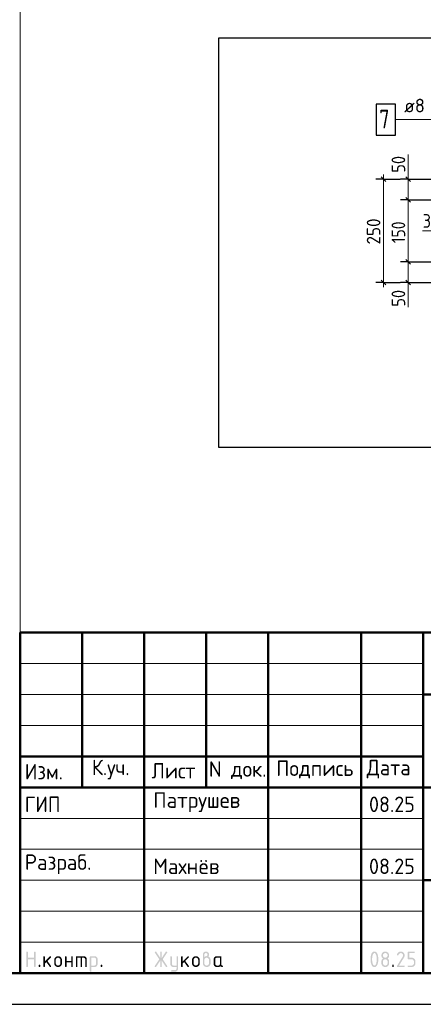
# Model space of a CAD drawing. Header units: millimetres. Extents: x 0 to 42000, y 0 to 29700.
# Tile 14 of 17: x 22992 to 29501, y 0 to 15883. Entities that reach past the tile are written whole.
import ezdxf

# ---------------------------------------------------------------- set-up
doc = ezdxf.new("R2010")
doc.units = ezdxf.units.MM
for name, color, linetype, lineweight in [('Standard', 7, 'Continuous', 25), ('Затяжка', 52, 'Continuous', 25), ('Позиционная метка линия выноска', 7, 'Continuous', 13), ('Размерная выноска', 7, 'Continuous', 13)]:
    doc.layers.add(name, color=color, linetype=linetype, lineweight=lineweight)
doc.styles.add('ISOCPEUR', font='txt')

msp = doc.modelspace()

# ---------------------------------------------------------------- hatches: boundary and pattern name
at = {"layer": 'Standard', "linetype": 'Continuous', "lineweight": 25, "transparency": 33554687}
for points in [[(23099, 614), (23099, 839), (23099, 840), (23099, 842), (23099, 843), (23100, 844), (23100, 845), (23101, 846), (23101, 847), (23102, 848), (23103, 849), (23104, 850), (23105, 850), (23106, 851), (23107, 851), (23109, 851), (23110, 851), (23112, 851), (23113, 851), (23115, 851), (23116, 851), (23117, 851), (23118, 850), (23119, 850), (23120, 849), (23121, 848), (23122, 847), (23122, 846), (23123, 845), (23123, 844), (23124, 843), (23124, 842), (23124, 840), (23124, 839), (23124, 751), (23224, 751), (23224, 839), (23224, 840), (23224, 842), (23224, 843), (23225, 844), (23225, 845), (23226, 846), (23226, 847), (23227, 848), (23228, 849), (23229, 850), (23230, 850), (23231, 851), (23232, 851), (23233, 851), (23235, 851), (23236, 851), (23238, 851), (23239, 851), (23241, 851), (23242, 851), (23243, 850), (23244, 850), (23245, 849), (23246, 848), (23247, 847), (23247, 846), (23248, 845), (23248, 844), (23249, 843), (23249, 842), (23249, 840), (23249, 839), (23249, 614), (23249, 612), (23249, 611), (23249, 609), (23248, 608), (23248, 607), (23247, 606), (23247, 605), (23246, 604), (23245, 604), (23244, 603), (23243, 602), (23242, 602), (23241, 602), (23239, 601), (23238, 601), (23236, 601), (23235, 601), (23233, 601), (23232, 602), (23231, 602), (23230, 602), (23229, 603), (23228, 604), (23227, 604), (23226, 605), (23226, 606), (23225, 607), (23225, 608), (23224, 609), (23224, 611), (23224, 612), (23224, 614), (23224, 726), (23124, 726), (23124, 614), (23124, 612), (23124, 611), (23124, 609), (23123, 608), (23123, 607), (23122, 606), (23122, 605), (23121, 604), (23120, 604), (23119, 603), (23118, 602), (23117, 602), (23116, 602), (23115, 601), (23113, 601), (23112, 601), (23110, 601), (23109, 601), (23107, 602), (23106, 602), (23105, 602), (23104, 603), (23103, 604), (23102, 604), (23101, 605), (23101, 606), (23100, 607), (23100, 608), (23099, 609), (23099, 611), (23099, 612)], [(25259, 704), (25194, 607), (25193, 605), (25192, 604), (25191, 603), (25190, 603), (25188, 602), (25187, 602), (25185, 601), (25183, 601), (25182, 601), (25180, 601), (25179, 602), (25178, 602), (25177, 603), (25176, 603), (25175, 604), (25174, 605), (25173, 605), (25173, 606), (25172, 607), (25172, 609), (25171, 610), (25171, 611), (25171, 613), (25171, 614), (25171, 616), (25172, 618), (25172, 619), (25173, 621), (25243, 726), (25173, 832), (25172, 833), (25172, 835), (25171, 837), (25171, 838), (25171, 840), (25171, 841), (25171, 843), (25172, 844), (25172, 845), (25173, 846), (25173, 847), (25174, 848), (25175, 849), (25176, 849), (25177, 850), (25178, 850), (25179, 851), (25181, 851), (25182, 851), (25184, 851), (25185, 851), (25187, 851), (25188, 851), (25189, 850), (25191, 849), (25192, 848), (25193, 847), (25194, 846), (25259, 749), (25259, 839), (25259, 840), (25259, 842), (25259, 843), (25259, 844), (25260, 845), (25260, 846), (25261, 847), (25262, 848), (25262, 849), (25263, 850), (25264, 850), (25266, 851), (25267, 851), (25268, 851), (25269, 851), (25271, 851), (25273, 851), (25274, 851), (25275, 851), (25277, 851), (25278, 850), (25279, 850), (25280, 849), (25280, 848), (25281, 847), (25282, 846), (25282, 845), (25283, 844), (25283, 843), (25283, 842), (25284, 840), (25284, 839), (25284, 749), (25348, 846), (25349, 847), (25350, 848), (25351, 849), (25353, 850), (25354, 851), (25356, 851), (25357, 851), (25359, 851), (25360, 851), (25361, 851), (25362, 851), (25363, 850), (25365, 850), (25366, 849), (25367, 848), (25367, 847), (25368, 847), (25369, 846), (25370, 845), (25370, 843), (25371, 842), (25371, 841), (25371, 840), (25371, 839), (25371, 837), (25371, 835), (25370, 833), (25369, 832), (25299, 726), (25369, 621), (25370, 619), (25371, 617), (25371, 616), (25371, 614), (25371, 613), (25371, 611), (25371, 610), (25370, 609), (25370, 608), (25369, 607), (25368, 606), (25368, 605), (25367, 604), (25366, 603), (25365, 603), (25364, 602), (25363, 602), (25361, 602), (25360, 601), (25359, 601), (25357, 601), (25356, 602), (25354, 602), (25353, 603), (25351, 603), (25350, 604), (25349, 605), (25348, 607), (25284, 704), (25284, 614), (25284, 612), (25283, 611), (25283, 609), (25283, 608), (25282, 607), (25282, 606), (25281, 605), (25280, 604), (25280, 604), (25279, 603), (25278, 602), (25277, 602), (25275, 602), (25274, 601), (25273, 601), (25271, 601), (25269, 601), (25268, 601), (25267, 602), (25266, 602), (25264, 602), (25263, 603), (25262, 604), (25262, 604), (25261, 605), (25260, 606), (25260, 607), (25259, 608), (25259, 609), (25259, 611), (25259, 612), (25259, 614)], [(29137, 851), (29140, 851), (29144, 851), (29147, 851), (29150, 850), (29153, 850), (29156, 849), (29158, 848), (29161, 847), (29164, 846), (29167, 844), (29169, 843), (29172, 841), (29174, 839), (29177, 837), (29179, 835), (29181, 833), (29184, 831), (29186, 828), (29188, 826), (29189, 823), (29191, 821), (29193, 818), (29194, 816), (29195, 813), (29196, 810), (29197, 807), (29198, 804), (29198, 801), (29199, 798), (29199, 795), (29200, 792), (29200, 789), (29200, 784), (29199, 780), (29198, 775), (29197, 771), (29195, 766), (29193, 762), (29191, 757), (29188, 753), (29110, 626), (29187, 626), (29189, 626), (29190, 626), (29191, 626), (29193, 626), (29194, 625), (29195, 625), (29196, 624), (29197, 623), (29197, 622), (29198, 621), (29198, 620), (29199, 619), (29199, 618), (29199, 617), (29200, 615), (29200, 614), (29200, 612), (29199, 611), (29199, 610), (29199, 608), (29198, 607), (29198, 606), (29197, 605), (29197, 604), (29196, 604), (29195, 603), (29194, 602), (29193, 602), (29191, 602), (29190, 601), (29189, 601), (29187, 601), (29087, 601), (29086, 601), (29084, 601), (29083, 602), (29082, 602), (29081, 602), (29080, 603), (29079, 604), (29078, 604), (29077, 605), (29076, 606), (29076, 607), (29075, 608), (29075, 609), (29075, 611), (29075, 612), (29075, 614), (29075, 616), (29075, 617), (29076, 619), (29077, 621), (29168, 768), (29170, 771), (29171, 773), (29172, 776), (29173, 778), (29174, 781), (29174, 783), (29175, 786), (29175, 789), (29175, 793), (29174, 796), (29173, 800), (29172, 803), (29171, 806), (29168, 809), (29166, 813), (29164, 815), (29161, 818), (29158, 820), (29155, 822), (29152, 823), (29148, 825), (29145, 826), (29141, 826), (29137, 826), (29135, 826), (29132, 826), (29129, 825), (29127, 824), (29124, 823), (29122, 822), (29119, 820), (29117, 818), (29114, 816), (29112, 814), (29110, 812), (29107, 809), (29105, 806), (29103, 802), (29100, 799), (29098, 795), (29097, 793), (29096, 792), (29095, 791), (29094, 790), (29092, 790), (29091, 789), (29089, 789), (29087, 789), (29086, 789), (29084, 789), (29083, 789), (29082, 790), (29081, 790), (29080, 791), (29079, 791), (29078, 792), (29077, 793), (29076, 794), (29076, 795), (29075, 796), (29075, 797), (29075, 798), (29075, 800), (29075, 801), (29075, 803), (29075, 804), (29075, 805), (29076, 806), (29079, 812), (29082, 817), (29085, 822), (29088, 826), (29092, 830), (29095, 834), (29099, 837), (29103, 840), (29107, 843), (29111, 845), (29115, 847), (29119, 848), (29123, 850), (29128, 851), (29132, 851)], [(29250, 739), (29250, 839), (29250, 840), (29250, 842), (29250, 843), (29250, 844), (29251, 845), (29251, 846), (29252, 847), (29253, 848), (29253, 849), (29254, 850), (29255, 850), (29257, 851), (29258, 851), (29259, 851), (29261, 851), (29262, 851), (29349, 851), (29351, 851), (29352, 851), (29354, 851), (29355, 851), (29356, 850), (29357, 850), (29358, 849), (29359, 848), (29359, 847), (29360, 846), (29361, 845), (29361, 844), (29361, 843), (29362, 842), (29362, 840), (29362, 839), (29362, 837), (29362, 836), (29361, 834), (29361, 833), (29361, 832), (29360, 831), (29359, 830), (29359, 829), (29358, 829), (29357, 828), (29356, 827), (29355, 827), (29354, 827), (29352, 826), (29351, 826), (29349, 826), (29275, 826), (29275, 751), (29312, 751), (29315, 751), (29318, 751), (29322, 751), (29324, 750), (29327, 750), (29330, 749), (29333, 748), (29336, 747), (29339, 746), (29341, 744), (29344, 743), (29347, 741), (29349, 739), (29351, 737), (29354, 735), (29356, 733), (29358, 731), (29360, 728), (29362, 726), (29364, 723), (29366, 721), (29367, 718), (29369, 715), (29370, 713), (29371, 710), (29372, 707), (29373, 704), (29373, 701), (29374, 698), (29374, 695), (29374, 692), (29374, 689), (29374, 664), (29374, 661), (29374, 657), (29374, 654), (29373, 651), (29373, 648), (29372, 645), (29371, 643), (29370, 640), (29369, 637), (29367, 634), (29366, 632), (29364, 629), (29362, 627), (29360, 624), (29358, 622), (29356, 620), (29354, 617), (29351, 615), (29349, 613), (29346, 612), (29344, 610), (29341, 608), (29339, 607), (29336, 606), (29333, 605), (29330, 604), (29327, 603), (29324, 602), (29321, 602), (29318, 602), (29315, 601), (29312, 601), (29262, 601), (29261, 601), (29259, 601), (29258, 602), (29257, 602), (29255, 602), (29254, 603), (29253, 604), (29253, 604), (29252, 605), (29251, 606), (29251, 607), (29250, 608), (29250, 610), (29250, 611), (29250, 612), (29250, 614), (29250, 615), (29250, 617), (29250, 618), (29250, 619), (29251, 620), (29251, 621), (29252, 622), (29253, 623), (29253, 624), (29254, 625), (29255, 625), (29257, 626), (29258, 626), (29259, 626), (29261, 626), (29262, 626), (29312, 626), (29316, 626), (29319, 627), (29323, 628), (29326, 629), (29330, 630), (29333, 632), (29336, 634), (29338, 637), (29341, 640), (29343, 643), (29345, 646), (29347, 649), (29348, 653), (29349, 656), (29349, 660), (29349, 664), (29349, 689), (29349, 693), (29349, 696), (29348, 700), (29347, 703), (29345, 707), (29343, 710), (29341, 713), (29338, 715), (29336, 718), (29333, 720), (29330, 722), (29326, 724), (29323, 725), (29319, 726), (29316, 726), (29312, 726), (29262, 726), (29261, 726), (29259, 726), (29258, 727), (29257, 727), (29255, 727), (29254, 728), (29253, 729), (29253, 729), (29252, 730), (29251, 731), (29251, 732), (29250, 733), (29250, 734), (29250, 736), (29250, 737)], [(23299, 626), (23299, 628), (23299, 629), (23299, 631), (23300, 632), (23300, 633), (23301, 634), (23301, 635), (23302, 636), (23303, 637), (23304, 637), (23305, 638), (23306, 638), (23307, 638), (23309, 639), (23310, 639), (23312, 639), (23313, 639), (23314, 639), (23316, 638), (23317, 638), (23318, 638), (23319, 637), (23320, 637), (23321, 636), (23322, 635), (23322, 634), (23323, 633), (23323, 632), (23324, 631), (23324, 629), (23324, 628), (23324, 626), (23324, 614), (23324, 612), (23324, 611), (23324, 610), (23323, 608), (23323, 607), (23322, 606), (23322, 605), (23321, 604), (23320, 604), (23319, 603), (23318, 602), (23317, 602), (23316, 602), (23314, 601), (23313, 601), (23312, 601), (23310, 601), (23309, 601), (23307, 602), (23306, 602), (23305, 602), (23304, 603), (23303, 604), (23302, 604), (23301, 605), (23301, 606), (23300, 607), (23300, 608), (23299, 610), (23299, 611), (23299, 612), (23299, 614)], [(23399, 694), (23478, 773), (23478, 773), (23479, 774), (23480, 775), (23482, 775), (23483, 776), (23484, 776), (23485, 776), (23486, 776), (23488, 776), (23489, 776), (23491, 776), (23492, 775), (23493, 775), (23494, 774), (23495, 774), (23496, 773), (23497, 772), (23497, 771), (23498, 770), (23498, 769), (23499, 768), (23499, 767), (23499, 765), (23499, 764), (23499, 762), (23499, 761), (23498, 760), (23498, 759), (23497, 758), (23497, 757), (23496, 756), (23495, 755), (23440, 700), (23496, 621), (23498, 619), (23498, 617), (23499, 616), (23499, 614), (23499, 612), (23499, 611), (23499, 609), (23498, 608), (23498, 607), (23497, 606), (23497, 605), (23496, 604), (23495, 604), (23494, 603), (23493, 602), (23492, 602), (23491, 602), (23489, 601), (23488, 601), (23486, 601), (23485, 601), (23483, 602), (23482, 602), (23480, 603), (23479, 603), (23478, 604), (23477, 605), (23476, 607), (23422, 682), (23399, 659), (23399, 614), (23399, 612), (23399, 611), (23399, 609), (23398, 608), (23398, 607), (23397, 606), (23397, 605), (23396, 604), (23395, 604), (23394, 603), (23393, 602), (23392, 602), (23391, 602), (23389, 601), (23388, 601), (23386, 601), (23385, 601), (23383, 601), (23382, 602), (23381, 602), (23380, 602), (23379, 603), (23378, 604), (23377, 604), (23376, 605), (23376, 606), (23375, 607), (23375, 608), (23374, 609), (23374, 611), (23374, 612), (23374, 614), (23374, 764), (23374, 765), (23374, 767), (23374, 768), (23375, 769), (23375, 770), (23376, 771), (23376, 772), (23377, 773), (23378, 774), (23379, 774), (23380, 775), (23381, 775), (23382, 776), (23383, 776), (23385, 776), (23386, 776), (23388, 776), (23389, 776), (23391, 776), (23392, 775), (23393, 775), (23394, 774), (23395, 774), (23396, 773), (23397, 772), (23397, 771), (23398, 770), (23398, 769), (23399, 768), (23399, 767), (23399, 765), (23399, 764)], [(23749, 676), (23749, 614), (23749, 612), (23748, 611), (23748, 609), (23748, 608), (23747, 607), (23747, 606), (23746, 605), (23746, 604), (23745, 604), (23744, 603), (23743, 602), (23742, 602), (23740, 602), (23739, 601), (23738, 601), (23736, 601), (23735, 601), (23733, 601), (23732, 602), (23731, 602), (23729, 602), (23729, 603), (23728, 604), (23727, 604), (23726, 605), (23725, 606), (23725, 607), (23724, 608), (23724, 609), (23724, 611), (23724, 612), (23724, 614), (23724, 764), (23724, 765), (23724, 767), (23724, 768), (23724, 769), (23725, 770), (23725, 771), (23726, 772), (23727, 773), (23728, 774), (23729, 774), (23729, 775), (23731, 775), (23732, 776), (23733, 776), (23735, 776), (23736, 776), (23738, 776), (23739, 776), (23740, 776), (23742, 775), (23743, 775), (23744, 774), (23745, 774), (23746, 773), (23746, 772), (23747, 771), (23747, 770), (23748, 769), (23748, 768), (23748, 767), (23749, 765), (23749, 764), (23749, 701), (23823, 701), (23823, 764), (23823, 765), (23824, 767), (23824, 768), (23824, 769), (23825, 770), (23825, 771), (23826, 772), (23826, 773), (23827, 774), (23828, 774), (23829, 775), (23830, 775), (23832, 776), (23833, 776), (23834, 776), (23836, 776), (23837, 776), (23839, 776), (23840, 776), (23841, 775), (23843, 775), (23843, 774), (23844, 774), (23845, 773), (23846, 772), (23847, 771), (23847, 770), (23848, 769), (23848, 768), (23848, 767), (23848, 765), (23848, 764), (23848, 614), (23848, 612), (23848, 611), (23848, 609), (23848, 608), (23847, 607), (23847, 606), (23846, 605), (23845, 604), (23844, 604), (23843, 603), (23843, 602), (23841, 602), (23840, 602), (23839, 601), (23837, 601), (23836, 601), (23834, 601), (23833, 601), (23832, 602), (23830, 602), (23829, 602), (23828, 603), (23827, 604), (23826, 604), (23826, 605), (23825, 606), (23825, 607), (23824, 608), (23824, 609), (23824, 611), (23823, 612), (23823, 614), (23823, 676)], [(23911, 776), (24023, 776), (24026, 776), (24028, 776), (24031, 776), (24033, 775), (24036, 775), (24038, 774), (24040, 773), (24043, 773), (24045, 772), (24047, 770), (24049, 769), (24051, 768), (24053, 767), (24055, 765), (24057, 763), (24059, 762), (24061, 760), (24062, 758), (24064, 756), (24065, 754), (24067, 752), (24068, 750), (24069, 748), (24070, 745), (24071, 743), (24071, 741), (24072, 739), (24072, 736), (24073, 734), (24073, 731), (24073, 729), (24073, 726), (24073, 614), (24073, 612), (24073, 611), (24073, 609), (24073, 608), (24072, 607), (24072, 606), (24071, 605), (24070, 604), (24069, 604), (24068, 603), (24067, 602), (24066, 602), (24065, 602), (24064, 601), (24062, 601), (24061, 601), (24059, 601), (24058, 601), (24057, 602), (24055, 602), (24054, 602), (24053, 603), (24052, 604), (24051, 604), (24051, 605), (24050, 606), (24049, 607), (24049, 608), (24049, 609), (24048, 611), (24048, 612), (24048, 614), (24048, 726), (24048, 729), (24048, 731), (24047, 734), (24046, 736), (24046, 738), (24044, 740), (24043, 742), (24041, 744), (24039, 746), (24037, 747), (24035, 748), (24033, 749), (24031, 750), (24028, 751), (24026, 751), (24023, 751), (23998, 751), (23998, 614), (23998, 612), (23998, 611), (23998, 609), (23998, 608), (23997, 607), (23997, 606), (23996, 605), (23995, 604), (23995, 604), (23994, 603), (23993, 602), (23991, 602), (23990, 602), (23989, 601), (23987, 601), (23986, 601), (23984, 601), (23983, 601), (23982, 602), (23980, 602), (23979, 602), (23978, 603), (23977, 604), (23977, 604), (23976, 605), (23975, 606), (23975, 607), (23974, 608), (23974, 609), (23974, 611), (23973, 612), (23973, 614), (23973, 751), (23924, 751), (23924, 614), (23924, 612), (23923, 611), (23923, 609), (23923, 608), (23922, 607), (23922, 606), (23921, 605), (23920, 604), (23920, 604), (23919, 603), (23918, 602), (23916, 602), (23915, 602), (23914, 601), (23913, 601), (23911, 601), (23909, 601), (23908, 601), (23907, 602), (23906, 602), (23904, 602), (23903, 603), (23902, 604), (23902, 604), (23901, 605), (23900, 606), (23900, 607), (23899, 608), (23899, 609), (23899, 611), (23898, 612), (23898, 614), (23898, 764), (23898, 765), (23899, 767), (23899, 768), (23899, 769), (23900, 770), (23900, 771), (23901, 772), (23902, 773), (23902, 774), (23903, 774), (23904, 775), (23906, 775), (23907, 776), (23908, 776), (23909, 776)], [(24298, 626), (24298, 628), (24298, 629), (24299, 631), (24299, 632), (24299, 633), (24300, 634), (24301, 635), (24301, 636), (24302, 637), (24303, 637), (24304, 638), (24305, 638), (24307, 638), (24308, 639), (24309, 639), (24311, 639), (24312, 639), (24314, 639), (24315, 638), (24316, 638), (24317, 638), (24318, 637), (24319, 637), (24320, 636), (24321, 635), (24322, 634), (24322, 633), (24323, 632), (24323, 631), (24323, 629), (24323, 628), (24323, 626), (24323, 614), (24323, 612), (24323, 611), (24323, 610), (24323, 608), (24322, 607), (24322, 606), (24321, 605), (24320, 604), (24319, 604), (24318, 603), (24317, 602), (24316, 602), (24315, 602), (24314, 601), (24312, 601), (24311, 601), (24309, 601), (24308, 601), (24307, 602), (24305, 602), (24304, 602), (24303, 603), (24302, 604), (24301, 604), (24301, 605), (24300, 606), (24299, 607), (24299, 608), (24299, 610), (24298, 611), (24298, 612), (24298, 614)], [(25521, 576), (25521, 601), (25471, 601), (25468, 601), (25466, 602), (25463, 602), (25461, 602), (25458, 603), (25456, 603), (25454, 604), (25452, 605), (25449, 606), (25447, 607), (25445, 608), (25443, 609), (25441, 611), (25439, 612), (25437, 614), (25436, 616), (25434, 618), (25432, 620), (25431, 622), (25429, 624), (25428, 626), (25427, 628), (25426, 630), (25425, 632), (25424, 634), (25423, 637), (25422, 639), (25422, 641), (25422, 644), (25421, 646), (25421, 649), (25421, 651), (25421, 764), (25421, 765), (25421, 767), (25421, 768), (25422, 769), (25422, 770), (25423, 771), (25423, 772), (25424, 773), (25425, 774), (25426, 774), (25427, 775), (25428, 775), (25429, 776), (25431, 776), (25432, 776), (25434, 776), (25435, 776), (25437, 776), (25438, 776), (25439, 775), (25440, 775), (25441, 774), (25442, 774), (25443, 773), (25444, 772), (25444, 771), (25445, 770), (25445, 769), (25446, 768), (25446, 767), (25446, 765), (25446, 764), (25446, 651), (25446, 649), (25447, 646), (25447, 644), (25448, 642), (25449, 640), (25450, 638), (25452, 636), (25454, 634), (25455, 632), (25457, 630), (25459, 629), (25462, 628), (25464, 627), (25466, 627), (25468, 626), (25471, 626), (25521, 626), (25521, 764), (25521, 765), (25521, 767), (25521, 768), (25522, 769), (25522, 770), (25523, 771), (25523, 772), (25524, 773), (25525, 774), (25526, 774), (25527, 775), (25528, 775), (25529, 776), (25530, 776), (25532, 776), (25533, 776), (25535, 776), (25536, 776), (25538, 776), (25539, 775), (25540, 775), (25541, 774), (25542, 774), (25543, 773), (25544, 772), (25544, 771), (25545, 770), (25545, 769), (25545, 768), (25546, 767), (25546, 765), (25546, 764), (25546, 576), (25546, 574), (25546, 571), (25545, 569), (25545, 566), (25545, 564), (25544, 562), (25543, 559), (25542, 557), (25541, 555), (25540, 553), (25539, 551), (25538, 549), (25537, 547), (25535, 545), (25533, 543), (25532, 541), (25530, 539), (25528, 538), (25526, 536), (25524, 535), (25522, 533), (25520, 532), (25518, 531), (25516, 530), (25514, 529), (25511, 528), (25509, 528), (25507, 527), (25504, 527), (25502, 527), (25499, 526), (25497, 526), (25446, 526), (25445, 526), (25443, 527), (25442, 527), (25441, 527), (25440, 528), (25439, 528), (25438, 529), (25437, 529), (25436, 530), (25435, 531), (25435, 532), (25434, 533), (25434, 535), (25434, 536), (25434, 537), (25434, 539), (25434, 540), (25434, 541), (25434, 542), (25435, 544), (25435, 545), (25436, 546), (25436, 547), (25437, 548), (25438, 549), (25439, 549), (25440, 550), (25442, 550), (25443, 551), (25444, 551), (25445, 551), (25446, 551), (25496, 551), (25499, 551), (25501, 552), (25503, 552), (25506, 553), (25508, 554), (25510, 555), (25512, 557), (25514, 558), (25515, 560), (25517, 562), (25518, 564), (25519, 566), (25520, 568), (25520, 571), (25521, 573)], [(25621, 694), (25700, 773), (25700, 773), (25701, 774), (25702, 775), (25704, 775), (25705, 776), (25706, 776), (25707, 776), (25708, 776), (25710, 776), (25711, 776), (25713, 776), (25714, 775), (25715, 775), (25716, 774), (25717, 774), (25718, 773), (25719, 772), (25719, 771), (25720, 770), (25720, 769), (25721, 768), (25721, 767), (25721, 765), (25721, 764), (25721, 762), (25721, 761), (25721, 760), (25720, 759), (25720, 758), (25719, 757), (25718, 756), (25717, 755), (25662, 700), (25719, 621), (25720, 619), (25720, 617), (25721, 616), (25721, 614), (25721, 612), (25721, 611), (25721, 609), (25720, 608), (25720, 607), (25719, 606), (25719, 605), (25718, 604), (25717, 604), (25716, 603), (25715, 602), (25714, 602), (25713, 602), (25711, 601), (25710, 601), (25708, 601), (25707, 601), (25705, 602), (25704, 602), (25703, 603), (25701, 603), (25700, 604), (25699, 605), (25698, 607), (25644, 682), (25621, 659), (25621, 614), (25621, 612), (25621, 611), (25621, 609), (25620, 608), (25620, 607), (25619, 606), (25619, 605), (25618, 604), (25617, 604), (25616, 603), (25615, 602), (25614, 602), (25613, 602), (25611, 601), (25610, 601), (25608, 601), (25607, 601), (25606, 601), (25604, 602), (25603, 602), (25602, 602), (25601, 603), (25600, 604), (25599, 604), (25598, 605), (25598, 606), (25597, 607), (25597, 608), (25596, 609), (25596, 611), (25596, 612), (25596, 614), (25596, 764), (25596, 765), (25596, 767), (25596, 768), (25597, 769), (25597, 770), (25598, 771), (25598, 772), (25599, 773), (25600, 774), (25601, 774), (25602, 775), (25603, 775), (25604, 776), (25606, 776), (25607, 776), (25608, 776), (25610, 776), (25611, 776), (25613, 776), (25614, 775), (25615, 775), (25616, 774), (25617, 774), (25618, 773), (25619, 772), (25619, 771), (25620, 770), (25620, 769), (25621, 768), (25621, 767), (25621, 765), (25621, 764)], [(29000, 626), (29000, 628), (29000, 629), (29000, 631), (29001, 632), (29001, 633), (29002, 634), (29002, 635), (29003, 636), (29004, 637), (29005, 637), (29006, 638), (29007, 638), (29008, 638), (29009, 639), (29011, 639), (29012, 639), (29014, 639), (29015, 639), (29017, 638), (29018, 638), (29019, 638), (29020, 637), (29021, 637), (29022, 636), (29023, 635), (29023, 634), (29024, 633), (29024, 632), (29024, 631), (29025, 629), (29025, 628), (29025, 626), (29025, 614), (29025, 612), (29025, 611), (29024, 610), (29024, 608), (29024, 607), (29023, 606), (29023, 605), (29022, 604), (29021, 604), (29020, 603), (29019, 602), (29018, 602), (29017, 602), (29015, 601), (29014, 601), (29012, 601), (29011, 601), (29009, 601), (29008, 602), (29007, 602), (29006, 602), (29005, 603), (29004, 604), (29003, 604), (29002, 605), (29002, 606), (29001, 607), (29001, 608), (29000, 610), (29000, 611), (29000, 612), (29000, 614)]]:
    msp.add_hatch(color=7, dxfattribs=at).paths.add_polyline_path(points, flags=16)
h = msp.add_hatch(color=7, dxfattribs=at)
h.paths.add_polyline_path([(25971, 764), (25975, 767), (25979, 769), (25982, 772), (25986, 773), (25990, 775), (25993, 775), (25997, 776), (26000, 776), (26002, 776), (26004, 777), (26006, 777), (26007, 778), (26009, 779), (26011, 781), (26013, 783), (26014, 785), (26016, 787), (26017, 789), (26018, 791), (26019, 793), (26020, 795), (26020, 797), (26021, 799), (26021, 801), (26021, 804), (26020, 806), (26020, 809), (26019, 811), (26018, 813), (26017, 815), (26015, 817), (26014, 819), (26012, 821), (26010, 822), (26008, 824), (26005, 824), (26003, 825), (26001, 826), (25998, 826), (25996, 826), (25993, 826), (25991, 826), (25988, 825), (25986, 824), (25984, 823), (25982, 822), (25980, 821), (25978, 819), (25976, 817), (25975, 815), (25973, 813), (25973, 811), (25972, 809), (25971, 806), (25971, 804), (25971, 801)])
h.paths.add_polyline_path([(26033, 771), (26037, 769), (26041, 767), (26045, 765), (26048, 762), (26052, 759), (26055, 756), (26058, 752), (26060, 748), (26063, 744), (26065, 740), (26067, 736), (26068, 732), (26069, 727), (26070, 723), (26070, 718), (26070, 714), (26070, 664), (26070, 661), (26070, 657), (26070, 654), (26069, 651), (26069, 648), (26068, 645), (26067, 642), (26066, 640), (26065, 637), (26063, 634), (26062, 632), (26060, 629), (26058, 627), (26056, 624), (26054, 622), (26052, 619), (26050, 617), (26048, 615), (26045, 613), (26043, 612), (26040, 610), (26037, 608), (26035, 607), (26032, 606), (26029, 605), (26026, 604), (26024, 603), (26021, 602), (26018, 602), (26014, 602), (26011, 601), (26008, 601), (26005, 601), (26002, 602), (25999, 602), (25996, 602), (25993, 603), (25990, 604), (25987, 605), (25984, 606), (25981, 607), (25979, 608), (25976, 610), (25973, 612), (25971, 613), (25968, 615), (25966, 617), (25964, 620), (25962, 622), (25960, 624), (25958, 627), (25956, 629), (25954, 632), (25953, 634), (25951, 637), (25950, 640), (25949, 643), (25948, 645), (25947, 648), (25947, 651), (25946, 654), (25946, 657), (25946, 661), (25946, 664), (25946, 801), (25946, 804), (25946, 806), (25946, 809), (25947, 811), (25947, 814), (25948, 816), (25948, 818), (25949, 821), (25950, 823), (25951, 825), (25953, 827), (25954, 829), (25955, 831), (25957, 833), (25958, 835), (25960, 837), (25962, 839), (25964, 840), (25966, 842), (25968, 843), (25970, 845), (25972, 846), (25974, 847), (25976, 848), (25979, 849), (25981, 849), (25983, 850), (25986, 850), (25988, 851), (25990, 851), (25993, 851), (25996, 851), (25998, 851), (26001, 851), (26003, 851), (26006, 850), (26008, 850), (26010, 849), (26013, 849), (26015, 848), (26017, 847), (26019, 846), (26021, 844), (26023, 843), (26025, 842), (26027, 840), (26029, 839), (26031, 837), (26033, 835), (26034, 833), (26036, 831), (26037, 829), (26039, 827), (26040, 825), (26041, 823), (26042, 821), (26043, 818), (26043, 816), (26044, 814), (26045, 811), (26045, 809), (26045, 806), (26045, 804), (26045, 801), (26045, 797), (26045, 792), (26044, 788), (26042, 784), (26041, 781), (26038, 777), (26036, 774)], flags=16)
h.paths.add_polyline_path([(26045, 664), (26045, 714), (26045, 718), (26045, 721), (26044, 725), (26043, 728), (26041, 732), (26039, 735), (26037, 738), (26035, 740), (26032, 743), (26029, 745), (26026, 747), (26023, 749), (26019, 750), (26016, 751), (26012, 751), (26008, 751), (26004, 751), (26001, 751), (25997, 750), (25994, 749), (25990, 747), (25987, 745), (25984, 743), (25982, 740), (25979, 738), (25977, 735), (25975, 732), (25973, 728), (25972, 725), (25971, 721), (25971, 718), (25971, 714), (25971, 664), (25971, 660), (25971, 656), (25972, 653), (25973, 649), (25975, 646), (25977, 643), (25979, 640), (25982, 637), (25984, 634), (25987, 632), (25990, 630), (25994, 629), (25997, 628), (26001, 627), (26004, 626), (26008, 626), (26012, 626), (26016, 627), (26019, 628), (26023, 629), (26026, 630), (26029, 633), (26032, 635), (26035, 637), (26037, 640), (26039, 643), (26041, 646), (26043, 649), (26044, 653), (26045, 656), (26045, 660)])
h = msp.add_hatch(color=7, dxfattribs=at)
h.paths.add_polyline_path([(28750, 726), (28750, 734), (28749, 742), (28749, 749), (28748, 756), (28747, 764), (28746, 771), (28745, 778), (28743, 785), (28742, 790), (28741, 795), (28739, 799), (28738, 803), (28736, 807), (28734, 810), (28732, 813), (28731, 816), (28729, 818), (28727, 820), (28724, 822), (28722, 824), (28720, 825), (28718, 826), (28715, 826), (28712, 826), (28710, 826), (28708, 826), (28705, 825), (28703, 824), (28701, 822), (28699, 820), (28696, 818), (28695, 816), (28693, 813), (28691, 810), (28689, 807), (28688, 803), (28686, 799), (28685, 794), (28683, 790), (28682, 785), (28680, 778), (28679, 770), (28678, 763), (28677, 756), (28676, 749), (28676, 741), (28675, 734), (28675, 726), (28675, 719), (28676, 711), (28676, 704), (28677, 696), (28678, 689), (28679, 682), (28680, 675), (28682, 668), (28683, 663), (28684, 658), (28686, 654), (28687, 650), (28689, 646), (28691, 643), (28693, 639), (28694, 637), (28696, 634), (28698, 632), (28701, 630), (28703, 629), (28705, 628), (28707, 627), (28710, 626), (28712, 626), (28715, 626), (28718, 627), (28720, 628), (28722, 629), (28724, 630), (28727, 632), (28729, 634), (28731, 637), (28732, 639), (28734, 643), (28736, 646), (28738, 650), (28739, 654), (28741, 658), (28742, 663), (28743, 668), (28745, 675), (28746, 682), (28747, 689), (28748, 696), (28749, 704), (28749, 711), (28750, 719)])
h.paths.add_polyline_path([(28775, 726), (28775, 721), (28775, 715), (28775, 710), (28774, 705), (28774, 699), (28773, 694), (28773, 689), (28772, 685), (28771, 680), (28771, 675), (28770, 671), (28769, 666), (28768, 662), (28766, 657), (28765, 653), (28764, 649), (28762, 643), (28760, 638), (28757, 633), (28755, 628), (28752, 624), (28749, 620), (28746, 616), (28743, 613), (28740, 610), (28736, 608), (28733, 606), (28729, 604), (28725, 603), (28721, 602), (28717, 601), (28712, 601), (28708, 601), (28704, 602), (28700, 603), (28696, 604), (28692, 606), (28689, 608), (28685, 610), (28682, 613), (28679, 616), (28676, 620), (28673, 624), (28670, 628), (28668, 632), (28665, 638), (28663, 643), (28661, 649), (28660, 653), (28658, 657), (28657, 661), (28656, 666), (28655, 670), (28654, 675), (28654, 680), (28653, 684), (28652, 689), (28652, 694), (28651, 699), (28651, 705), (28650, 710), (28650, 715), (28650, 721), (28650, 726), (28650, 732), (28650, 737), (28650, 743), (28651, 748), (28651, 753), (28652, 758), (28652, 763), (28653, 768), (28654, 773), (28654, 778), (28655, 782), (28656, 787), (28657, 791), (28658, 795), (28660, 800), (28661, 804), (28663, 810), (28665, 815), (28668, 820), (28670, 825), (28673, 829), (28676, 833), (28679, 836), (28682, 839), (28685, 842), (28689, 845), (28692, 847), (28696, 848), (28700, 850), (28704, 851), (28708, 851), (28712, 851), (28717, 851), (28721, 851), (28725, 850), (28729, 848), (28733, 847), (28736, 845), (28740, 842), (28743, 839), (28746, 836), (28749, 833), (28752, 829), (28755, 824), (28757, 820), (28760, 815), (28762, 810), (28764, 804), (28765, 799), (28766, 795), (28768, 791), (28769, 787), (28770, 782), (28771, 777), (28771, 773), (28772, 768), (28773, 763), (28773, 758), (28774, 753), (28774, 748), (28775, 743), (28775, 737), (28775, 732)], flags=16)
h = msp.add_hatch(color=7, dxfattribs=at)
h.paths.add_polyline_path([(28887, 626), (28891, 626), (28895, 627), (28898, 628), (28902, 629), (28905, 630), (28908, 632), (28911, 634), (28914, 637), (28917, 640), (28919, 643), (28921, 646), (28922, 649), (28923, 653), (28924, 656), (28925, 660), (28925, 664), (28925, 689), (28925, 693), (28924, 696), (28923, 700), (28922, 703), (28921, 707), (28919, 710), (28916, 713), (28914, 715), (28911, 718), (28908, 720), (28905, 722), (28902, 724), (28898, 725), (28895, 726), (28891, 726), (28887, 726), (28883, 726), (28880, 726), (28876, 725), (28873, 724), (28870, 722), (28867, 720), (28864, 718), (28861, 715), (28858, 713), (28856, 710), (28854, 707), (28853, 703), (28851, 700), (28851, 696), (28850, 693), (28850, 689), (28850, 664), (28850, 660), (28851, 656), (28851, 653), (28853, 649), (28854, 646), (28856, 643), (28858, 640), (28861, 637), (28864, 634), (28867, 632), (28870, 630), (28873, 629), (28876, 628), (28880, 627), (28883, 626)])
h.paths.add_polyline_path([(28887, 601), (28884, 601), (28881, 602), (28878, 602), (28875, 602), (28872, 603), (28869, 604), (28866, 605), (28863, 606), (28861, 607), (28858, 608), (28855, 610), (28853, 612), (28850, 613), (28848, 615), (28845, 617), (28843, 620), (28841, 622), (28839, 624), (28837, 627), (28835, 629), (28834, 632), (28832, 634), (28831, 637), (28830, 640), (28828, 643), (28828, 645), (28827, 648), (28826, 651), (28826, 654), (28825, 657), (28825, 661), (28825, 664), (28825, 689), (28825, 693), (28825, 696), (28826, 700), (28827, 704), (28827, 707), (28828, 710), (28830, 714), (28831, 717), (28833, 720), (28835, 723), (28837, 726), (28839, 729), (28841, 731), (28844, 734), (28847, 736), (28850, 739), (28847, 741), (28844, 744), (28841, 746), (28839, 749), (28837, 752), (28835, 755), (28833, 758), (28831, 761), (28830, 764), (28828, 767), (28827, 771), (28827, 774), (28826, 778), (28825, 781), (28825, 785), (28825, 789), (28825, 792), (28825, 795), (28826, 798), (28826, 801), (28827, 804), (28828, 807), (28828, 810), (28830, 813), (28831, 816), (28832, 818), (28834, 821), (28835, 823), (28837, 826), (28839, 828), (28841, 831), (28843, 833), (28845, 835), (28848, 837), (28850, 839), (28853, 841), (28855, 843), (28858, 844), (28861, 846), (28863, 847), (28866, 848), (28869, 849), (28872, 850), (28875, 850), (28878, 851), (28881, 851), (28884, 851), (28887, 851), (28891, 851), (28894, 851), (28897, 851), (28900, 850), (28903, 850), (28906, 849), (28909, 848), (28911, 847), (28914, 846), (28917, 844), (28919, 843), (28922, 841), (28924, 839), (28927, 837), (28929, 835), (28932, 833), (28934, 831), (28936, 828), (28938, 826), (28939, 823), (28941, 821), (28943, 818), (28944, 816), (28945, 813), (28946, 810), (28947, 807), (28948, 804), (28949, 801), (28949, 798), (28949, 795), (28950, 792), (28950, 789), (28950, 785), (28949, 781), (28949, 778), (28948, 774), (28947, 771), (28946, 767), (28945, 764), (28943, 761), (28942, 758), (28940, 755), (28938, 752), (28936, 749), (28933, 746), (28931, 744), (28928, 741), (28925, 739), (28929, 735), (28933, 732), (28937, 728), (28939, 724), (28942, 719), (28944, 715), (28946, 710), (28947, 705), (28948, 704), (28948, 702), (28948, 701), (28948, 699), (28949, 697), (28949, 695), (28949, 692), (28949, 690), (28949, 687), (28949, 684), (28950, 681), (28950, 678), (28950, 675), (28950, 671), (28950, 668), (28950, 664), (28950, 661), (28949, 657), (28949, 654), (28949, 651), (28948, 648), (28947, 645), (28946, 643), (28945, 640), (28944, 637), (28943, 634), (28941, 632), (28939, 629), (28938, 627), (28936, 624), (28934, 622), (28932, 620), (28929, 617), (28927, 615), (28924, 613), (28922, 612), (28919, 610), (28917, 608), (28914, 607), (28911, 606), (28909, 605), (28906, 604), (28903, 603), (28900, 602), (28897, 602), (28894, 602), (28891, 601)], flags=16)
h.paths.add_polyline_path([(28887, 751), (28891, 751), (28895, 752), (28898, 753), (28902, 754), (28905, 755), (28908, 757), (28911, 759), (28914, 762), (28917, 765), (28919, 768), (28921, 771), (28922, 774), (28923, 778), (28924, 781), (28925, 785), (28925, 789), (28925, 793), (28924, 796), (28923, 800), (28922, 803), (28921, 806), (28919, 809), (28916, 812), (28914, 815), (28911, 818), (28908, 820), (28905, 822), (28902, 823), (28898, 825), (28895, 826), (28891, 826), (28887, 826), (28883, 826), (28880, 826), (28876, 825), (28873, 823), (28870, 822), (28867, 820), (28864, 818), (28861, 815), (28858, 813), (28856, 810), (28854, 807), (28853, 803), (28851, 800), (28851, 796), (28850, 793), (28850, 789), (28850, 785), (28851, 781), (28851, 778), (28853, 774), (28854, 771), (28856, 768), (28858, 765), (28861, 762), (28864, 759), (28867, 757), (28870, 755), (28873, 754), (28876, 753), (28880, 752), (28883, 751)])
h = msp.add_hatch(color=7, dxfattribs=at)
h.paths.add_polyline_path([(23549, 664), (23549, 714), (23549, 717), (23549, 720), (23549, 723), (23550, 726), (23550, 729), (23551, 732), (23552, 735), (23553, 738), (23554, 740), (23556, 743), (23557, 746), (23559, 748), (23561, 751), (23563, 753), (23565, 756), (23567, 758), (23569, 760), (23572, 762), (23574, 764), (23577, 766), (23579, 768), (23582, 769), (23584, 770), (23587, 772), (23590, 773), (23593, 774), (23596, 774), (23599, 775), (23602, 776), (23605, 776), (23608, 776), (23611, 776), (23614, 776), (23618, 776), (23621, 776), (23624, 775), (23627, 774), (23630, 774), (23633, 773), (23635, 772), (23638, 770), (23641, 769), (23643, 768), (23646, 766), (23648, 764), (23651, 762), (23653, 760), (23655, 758), (23658, 756), (23660, 753), (23662, 751), (23663, 749), (23665, 746), (23666, 743), (23668, 741), (23669, 738), (23670, 735), (23671, 732), (23672, 729), (23672, 726), (23673, 723), (23673, 720), (23674, 717), (23674, 714), (23674, 664), (23674, 660), (23673, 657), (23673, 654), (23672, 651), (23672, 648), (23671, 645), (23670, 642), (23669, 640), (23668, 637), (23666, 634), (23665, 632), (23663, 629), (23662, 627), (23660, 624), (23658, 622), (23655, 620), (23653, 617), (23651, 615), (23648, 613), (23646, 612), (23643, 610), (23641, 608), (23638, 607), (23635, 606), (23632, 605), (23629, 604), (23627, 603), (23624, 602), (23621, 602), (23617, 602), (23614, 601), (23611, 601), (23608, 601), (23605, 602), (23602, 602), (23599, 602), (23596, 603), (23593, 604), (23590, 605), (23587, 606), (23584, 607), (23582, 608), (23579, 610), (23577, 612), (23574, 613), (23572, 615), (23569, 617), (23567, 620), (23565, 622), (23563, 624), (23561, 627), (23559, 629), (23557, 632), (23556, 634), (23554, 637), (23553, 640), (23552, 642), (23551, 645), (23550, 648), (23550, 651), (23549, 654), (23549, 657), (23549, 660)], flags=16)
h.paths.add_polyline_path([(23648, 664), (23648, 714), (23648, 718), (23648, 721), (23647, 725), (23646, 728), (23644, 732), (23642, 735), (23640, 738), (23638, 740), (23635, 743), (23632, 745), (23629, 747), (23625, 749), (23622, 750), (23619, 751), (23615, 751), (23611, 751), (23607, 751), (23604, 751), (23600, 750), (23597, 749), (23594, 747), (23590, 745), (23587, 743), (23585, 740), (23582, 738), (23580, 735), (23578, 732), (23577, 728), (23575, 725), (23574, 721), (23574, 718), (23574, 714), (23574, 664), (23574, 660), (23574, 656), (23575, 653), (23577, 649), (23578, 646), (23580, 643), (23582, 640), (23585, 637), (23587, 634), (23590, 632), (23593, 630), (23597, 629), (23600, 628), (23604, 627), (23607, 626), (23611, 626), (23615, 626), (23619, 627), (23622, 628), (23625, 629), (23629, 630), (23632, 633), (23635, 635), (23638, 637), (23640, 640), (23642, 643), (23644, 646), (23646, 649), (23647, 653), (23648, 656), (23648, 660)])
h = msp.add_hatch(color=7, dxfattribs=at)
h.paths.add_polyline_path([(24123, 764), (24123, 765), (24124, 767), (24124, 768), (24124, 769), (24125, 770), (24125, 771), (24126, 772), (24127, 773), (24127, 774), (24128, 774), (24129, 775), (24130, 775), (24132, 776), (24133, 776), (24134, 776), (24136, 776), (24198, 776), (24201, 776), (24203, 776), (24206, 776), (24208, 775), (24211, 775), (24213, 774), (24215, 773), (24218, 773), (24220, 772), (24222, 770), (24224, 769), (24226, 768), (24228, 767), (24230, 765), (24232, 763), (24234, 762), (24236, 760), (24237, 758), (24239, 756), (24240, 754), (24241, 752), (24243, 750), (24244, 748), (24245, 746), (24245, 743), (24246, 741), (24247, 739), (24247, 736), (24248, 734), (24248, 731), (24248, 729), (24248, 726), (24248, 651), (24248, 649), (24248, 646), (24248, 644), (24247, 641), (24247, 639), (24246, 637), (24245, 634), (24245, 632), (24244, 630), (24243, 628), (24241, 626), (24240, 624), (24239, 622), (24237, 620), (24236, 618), (24234, 616), (24232, 614), (24230, 612), (24228, 611), (24226, 609), (24224, 608), (24222, 607), (24220, 606), (24218, 605), (24215, 604), (24213, 603), (24211, 603), (24208, 602), (24206, 602), (24203, 602), (24201, 601), (24198, 601), (24148, 601), (24148, 539), (24148, 537), (24148, 536), (24148, 535), (24148, 533), (24147, 532), (24147, 531), (24146, 530), (24145, 529), (24145, 529), (24144, 528), (24143, 528), (24141, 527), (24140, 527), (24139, 527), (24138, 526), (24136, 526), (24134, 526), (24133, 527), (24132, 527), (24130, 527), (24129, 528), (24128, 528), (24127, 529), (24127, 529), (24126, 530), (24125, 531), (24125, 532), (24124, 533), (24124, 535), (24124, 536), (24123, 537), (24123, 539)], flags=16)
h.paths.add_polyline_path([(24148, 751), (24148, 626), (24198, 626), (24201, 626), (24203, 627), (24206, 627), (24208, 628), (24210, 629), (24212, 630), (24214, 632), (24216, 634), (24218, 635), (24219, 637), (24220, 639), (24221, 642), (24222, 644), (24223, 646), (24223, 649), (24223, 651), (24223, 726), (24223, 729), (24223, 731), (24222, 734), (24221, 736), (24220, 738), (24219, 740), (24218, 742), (24216, 744), (24214, 746), (24212, 747), (24210, 748), (24208, 749), (24206, 750), (24203, 751), (24201, 751), (24198, 751)])
h = msp.add_hatch(color=7, dxfattribs=at)
h.paths.add_polyline_path([(25771, 664), (25771, 714), (25771, 717), (25771, 720), (25771, 723), (25772, 726), (25773, 729), (25773, 732), (25774, 735), (25775, 738), (25777, 740), (25778, 743), (25779, 746), (25781, 748), (25783, 751), (25785, 753), (25787, 756), (25789, 758), (25791, 760), (25794, 762), (25796, 764), (25799, 766), (25801, 768), (25804, 769), (25806, 770), (25809, 772), (25812, 773), (25815, 774), (25818, 774), (25821, 775), (25824, 776), (25827, 776), (25830, 776), (25833, 776), (25836, 776), (25840, 776), (25843, 776), (25846, 775), (25849, 774), (25852, 774), (25855, 773), (25857, 772), (25860, 770), (25863, 769), (25865, 768), (25868, 766), (25871, 764), (25873, 762), (25875, 760), (25878, 758), (25880, 756), (25882, 753), (25884, 751), (25885, 749), (25887, 746), (25889, 743), (25890, 741), (25891, 738), (25892, 735), (25893, 732), (25894, 729), (25894, 726), (25895, 723), (25895, 720), (25896, 717), (25896, 714), (25896, 664), (25896, 660), (25895, 657), (25895, 654), (25894, 651), (25894, 648), (25893, 645), (25892, 642), (25891, 640), (25890, 637), (25888, 634), (25887, 632), (25885, 629), (25884, 627), (25882, 624), (25880, 622), (25877, 620), (25875, 617), (25873, 615), (25870, 613), (25868, 612), (25865, 610), (25863, 608), (25860, 607), (25857, 606), (25854, 605), (25852, 604), (25849, 603), (25846, 602), (25843, 602), (25840, 602), (25836, 601), (25833, 601), (25830, 601), (25827, 602), (25824, 602), (25821, 602), (25818, 603), (25815, 604), (25812, 605), (25809, 606), (25806, 607), (25804, 608), (25801, 610), (25799, 612), (25796, 613), (25794, 615), (25791, 617), (25789, 620), (25787, 622), (25785, 624), (25783, 627), (25781, 629), (25779, 632), (25778, 634), (25777, 637), (25775, 640), (25774, 642), (25773, 645), (25773, 648), (25772, 651), (25771, 654), (25771, 657), (25771, 660)], flags=16)
h.paths.add_polyline_path([(25871, 664), (25871, 714), (25871, 718), (25870, 721), (25869, 725), (25868, 728), (25866, 732), (25864, 735), (25862, 738), (25860, 740), (25857, 743), (25854, 745), (25851, 747), (25848, 749), (25844, 750), (25841, 751), (25837, 751), (25833, 751), (25829, 751), (25826, 751), (25822, 750), (25819, 749), (25816, 747), (25813, 745), (25810, 743), (25807, 740), (25804, 738), (25802, 735), (25800, 732), (25799, 728), (25797, 725), (25797, 721), (25796, 718), (25796, 714), (25796, 664), (25796, 660), (25797, 656), (25797, 653), (25799, 649), (25800, 646), (25802, 643), (25804, 640), (25807, 637), (25809, 634), (25812, 632), (25815, 630), (25819, 629), (25822, 628), (25826, 627), (25829, 626), (25833, 626), (25837, 626), (25841, 627), (25844, 628), (25848, 629), (25851, 630), (25854, 633), (25857, 635), (25860, 637), (25862, 640), (25864, 643), (25866, 646), (25868, 649), (25869, 653), (25870, 656), (25871, 660)])
h = msp.add_hatch(color=7, dxfattribs=at)
h.paths.add_polyline_path([(26220, 751), (26170, 751), (26168, 751), (26165, 751), (26163, 750), (26161, 749), (26159, 748), (26157, 747), (26155, 746), (26153, 744), (26151, 742), (26150, 740), (26148, 738), (26147, 736), (26147, 734), (26146, 731), (26146, 729), (26146, 726), (26146, 651), (26146, 649), (26146, 646), (26147, 644), (26147, 642), (26148, 640), (26150, 638), (26151, 636), (26153, 634), (26155, 632), (26157, 630), (26159, 629), (26161, 628), (26163, 627), (26166, 627), (26168, 626), (26170, 626), (26195, 626), (26198, 626), (26200, 627), (26203, 627), (26205, 628), (26207, 629), (26209, 630), (26211, 632), (26213, 634), (26215, 635), (26216, 637), (26218, 639), (26218, 642), (26219, 644), (26220, 646), (26220, 649), (26220, 651)])
h.paths.add_polyline_path([(26270, 614), (26270, 612), (26270, 611), (26270, 609), (26270, 608), (26269, 607), (26269, 606), (26268, 605), (26267, 604), (26266, 604), (26265, 603), (26264, 602), (26263, 602), (26262, 602), (26261, 601), (26259, 601), (26258, 601), (26253, 601), (26249, 602), (26246, 603), (26242, 605), (26238, 606), (26235, 609), (26232, 611), (26229, 615), (26226, 611), (26222, 609), (26218, 606), (26214, 605), (26210, 603), (26205, 602), (26200, 601), (26195, 601), (26170, 601), (26168, 601), (26165, 602), (26163, 602), (26160, 602), (26158, 603), (26156, 603), (26153, 604), (26151, 605), (26149, 606), (26147, 607), (26145, 608), (26143, 609), (26141, 611), (26139, 612), (26137, 614), (26135, 616), (26133, 618), (26132, 619), (26130, 621), (26129, 623), (26127, 625), (26126, 628), (26125, 630), (26124, 632), (26123, 634), (26123, 636), (26122, 639), (26121, 641), (26121, 644), (26121, 646), (26121, 649), (26121, 651), (26121, 726), (26121, 729), (26121, 731), (26121, 734), (26121, 736), (26122, 739), (26123, 741), (26123, 743), (26124, 746), (26125, 748), (26126, 750), (26127, 752), (26129, 754), (26130, 756), (26132, 758), (26133, 760), (26135, 762), (26137, 763), (26139, 765), (26141, 767), (26143, 768), (26145, 769), (26147, 770), (26149, 772), (26151, 773), (26153, 773), (26156, 774), (26158, 775), (26160, 775), (26163, 776), (26165, 776), (26168, 776), (26170, 776), (26233, 776), (26234, 776), (26236, 776), (26237, 776), (26238, 775), (26239, 775), (26240, 774), (26241, 774), (26242, 773), (26243, 772), (26244, 771), (26244, 770), (26245, 769), (26245, 768), (26245, 767), (26245, 765), (26245, 764), (26245, 639), (26245, 637), (26246, 636), (26246, 634), (26246, 633), (26246, 632), (26247, 631), (26248, 630), (26248, 629), (26249, 629), (26250, 628), (26251, 627), (26252, 627), (26254, 627), (26255, 626), (26256, 626), (26258, 626), (26259, 626), (26261, 626), (26262, 626), (26263, 625), (26264, 625), (26265, 625), (26266, 624), (26267, 623), (26268, 622), (26269, 621), (26269, 620), (26270, 619), (26270, 618), (26270, 617), (26270, 615)], flags=16)

# ---------------------------------------------------------------- linework, layer by layer
at = {"layer": 'Standard', "color": 7, "linetype": 'Continuous', "lineweight": 25, "transparency": 33554687}
for p, q in [((28821, 13348), (28896, 13273)), ((29221, 13348), (29296, 13273)), ((29221, 13015), (29296, 12940)), ((29221, 12015), (29296, 11940)), ((28821, 11682), (28896, 11607)), ((29221, 11682), (29296, 11607)), ((23000, 500), (41500, 500)), ((23000, 500), (41500, 500)), ((23000, 500), (41500, 500))]:
    msp.add_line(p, q, dxfattribs=at)
at = {"layer": 'Standard', "color": 7, "linetype": 'Continuous', "lineweight": 13, "transparency": 33554687}
for p, q in [((28859, 13311), (28859, 13386)), ((29259, 13311), (29259, 13386)), ((29259, 13311), (29259, 12977)), ((29259, 12977), (29259, 11977)), ((29259, 11977), (29259, 11644)), ((28859, 11644), (28859, 11569)), ((29259, 11644), (29259, 11569)), ((23000, 5500), (29500, 5500)), ((23000, 5000), (29500, 5000)), ((23000, 4500), (29500, 4500)), ((23000, 3000), (29500, 3000)), ((23000, 2500), (29500, 2500)), ((23000, 2500), (29500, 2500)), ((23000, 2000), (29500, 2000)), ((23000, 2000), (29500, 2000)), ((23000, 1500), (29500, 1500)), ((23000, 1000), (29500, 1000))]:
    msp.add_line(p, q, dxfattribs=at)
at = {"layer": 'Standard', "color": 7, "linetype": 'Continuous', "lineweight": -3, "transparency": 33554687}
for p, q in [((28859, 13311), (28734, 13311)), ((28859, 13311), (28984, 13311)), ((28859, 13311), (29125, 13311)), ((29259, 13311), (29134, 13311)), ((29259, 13311), (29384, 13311)), ((29259, 13311), (29786, 13311)), ((29259, 12977), (29134, 12977)), ((29259, 12977), (29384, 12977)), ((29259, 12977), (30119, 12977)), ((29259, 11977), (29134, 11977)), ((29259, 11977), (29384, 11977)), ((29259, 11977), (30119, 11977)), ((28859, 11644), (28734, 11644)), ((28859, 11644), (28984, 11644)), ((28859, 11644), (29125, 11644)), ((29259, 11644), (29134, 11644)), ((29259, 11644), (29384, 11644)), ((29259, 11644), (29786, 11644))]:
    msp.add_line(p, q, dxfattribs=at)
at = {"layer": 'Standard', "color": 7, "linetype": 'Continuous', "lineweight": 50, "transparency": 33554687}
for p, q in [((23000, 500), (23000, 6000)), ((23000, 6000), (41500, 6000)), ((24000, 3500), (24000, 6000)), ((25000, 500), (25000, 6000)), ((26000, 3500), (26000, 6000)), ((27000, 500), (27000, 6000)), ((28500, 500), (28500, 6000)), ((29500, 500), (29500, 6000)), ((29500, 5000), (41500, 5000)), ((23000, 4000), (29500, 4000)), ((23000, 4000), (29500, 4000)), ((23000, 3500), (29500, 3500)), ((23000, 3500), (29500, 3500)), ((29500, 3500), (41500, 3500)), ((29500, 2000), (41500, 2000))]:
    msp.add_line(p, q, dxfattribs=at)
at = {"layer": 'Standard', "color": 7, "linetype": 'Continuous', "lineweight": 25, "transparency": 33554687}
msp.add_lwpolyline([(0, 0), (42000, 0), (42000, 29700), (0, 29700), (0, 0)], close=True, dxfattribs=at)
at = {"layer": 'Standard', "color": 7, "linetype": 'Continuous', "lineweight": 50, "transparency": 33554687}
msp.add_lwpolyline([(2000, 29200), (41500, 29200), (41500, 500), (2000, 500), (2000, 29200)], close=True, dxfattribs=at)
at = {"layer": 'Standard', "color": 7, "linetype": 'Continuous', "lineweight": 13, "transparency": 33554687}
for points in [[(23000, 29200), (2000, 29200), (2000, 500), (23000, 500), (23000, 29200)], [(41500, 29200), (23000, 29200), (23000, 6000), (41500, 6000), (41500, 29200)], [(28859, 13311), (28859, 12200), (28859, 12200), (28859, 11644)]]:
    msp.add_lwpolyline(points, dxfattribs=at)
at = {"layer": 'Standard', "color": 254, "linetype": 'Continuous', "lineweight": 25, "true_color": 0xc4c4ff, "transparency": 33554687}
msp.add_lwpolyline([(26200, 8989), (38662, 8989), (38662, 15586), (26200, 15586), (26200, 8989)], dxfattribs=at)
at = {"layer": 'Standard', "color": 7, "linetype": 'Continuous', "lineweight": 25, "transparency": 33554687}
msp.add_lwpolyline([(41500, 6000), (23000, 6000), (23000, 500), (41500, 500), (41500, 6000)], dxfattribs=at)
at = {"layer": 'Затяжка', "color": 7, "linetype": 'Continuous', "lineweight": 25, "transparency": 33554687}
msp.add_lwpolyline([(28741, 14021), (29051, 14021), (29051, 14521), (28741, 14521), (28741, 14021)], dxfattribs=at)
at = {"layer": 'Позиционная метка линия выноска', "color": 7, "linetype": 'Continuous', "lineweight": 13, "transparency": 33554687}
msp.add_lwpolyline([(29051, 14271), (31010, 14271), (31010, 12477), (32374, 12477)], dxfattribs=at)
at = {"layer": 'Размерная выноска', "color": 7, "linetype": 'Continuous', "lineweight": 13, "transparency": 33554687}
for p, q in [((29259, 13711), (29259, 13311)), ((29919, 12477), (29489, 12477)), ((29259, 11644), (29259, 11244))]:
    msp.add_line(p, q, dxfattribs=at)

# ---------------------------------------------------------------- texts
at = {"layer": 'Standard', "color": 7, "linetype": 'Continuous', "lineweight": 25, "transparency": 33554687, "char_height": 220, "attachment_point": 7, "rotation": 90, "style": 'ISOCPEUR'}
for s, insert, width in [('\\W0.87;50', (29209, 13415), 403.92), ('\\W0.91;250', (28809, 12257), 561.99), ('\\W0.83;150', (29209, 12279), 508.57), ('\\W0.87;50', (29209, 11254), 403.92)]:
    msp.add_mtext(s, dxfattribs=dict(at, insert=insert, width=width))
at = {"layer": 'Standard', "color": 7, "linetype": 'Continuous', "lineweight": 25, "transparency": 33554687, "attachment_point": 7, "style": 'ISOCPEUR'}
for s, insert, char_height, width in [('\\W0.87;32', (29490, 12527), 220, 403.93), ('\\W0.93;Изм.', (23074, 3628), 250, 752.88), ('\\W0.93;К.уч.', (24156, 3628), 250, 816.01), ('\\W0.94;Лист', (25119, 3643), 250, 866.93), ('\\W0.95;N док.', (26043, 3631), 250, 1068.13), ('\\W0.96;Подпись', (27129, 3643), 250, 1344.28), ('\\W0.94;Дата', (28588, 3643), 250, 967.74), ('\\W0.92;ГИП', (23074, 3101), 250, 689.6), ('\\W0.97;Патрушев', (25146, 3101), 250, 1670.19), ('\\W0.94;08.25', (28625, 3101), 250, 891.68), ('\\W0.96;Разраб.', (23074, 2101), 250, 1306.55), ('\\W0.96;Махнёв', (25146, 2101), 250, 1243.9), ('\\W0.94;08.25', (28625, 2101), 250, 891.68)]:
    msp.add_mtext(s, dxfattribs=dict(at, insert=insert, char_height=char_height, width=width))
at = {"layer": 'Затяжка', "color": 7, "linetype": 'Continuous', "lineweight": 13, "transparency": 33554687, "attachment_point": 7, "style": 'ISOCPEUR'}
for s, insert, char_height, width in [('\\W0.98;ø8 L=330mm ', (29192, 14388), 220, 1888.53), ('\\W0.78;7', (28791, 14131), 300, 326.41)]:
    msp.add_mtext(s, dxfattribs=dict(at, insert=insert, char_height=char_height, width=width))

doc.saveas('drawing.dxf')
